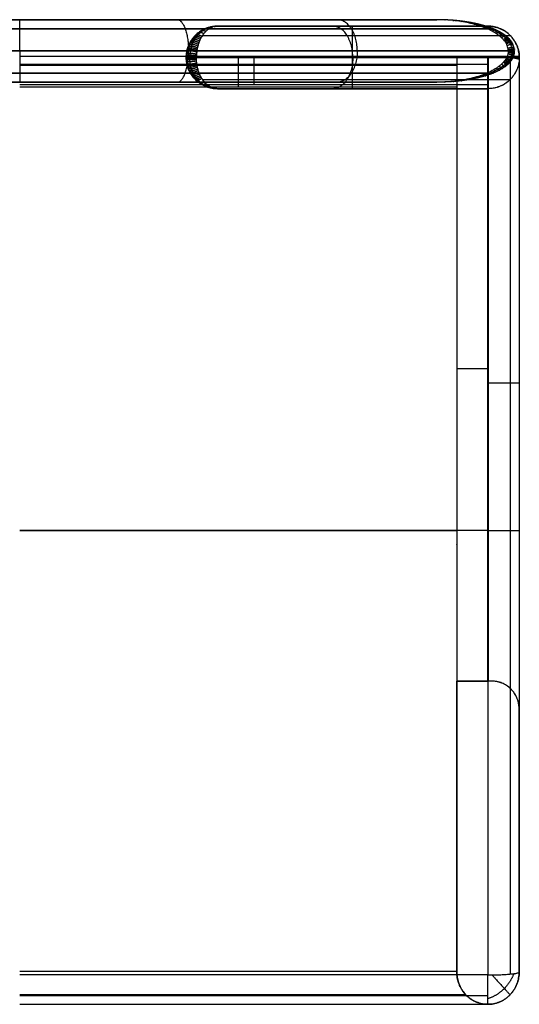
# Model space of a CAD drawing. Header units: millimetres. Extents: x 982 to 1462, y -35 to 438.
# Tile 2 of 2: x 1222 to 1462, y -35 to 438. Entities that reach past the tile are written whole.
import ezdxf

# ---------------------------------------------------------------- set-up
doc = ezdxf.new("R2010")
doc.units = ezdxf.units.MM
doc.layers.add('chaise$Calque 03', color=5, linetype='Continuous', true_color=0x0000ff)

msp = doc.modelspace()

# ---------------------------------------------------------------- linework, layer by layer
at = {"layer": 'chaise$Calque 03'}
for p, q in [((1421.99, 437.63, 761.41), (1021.11, 437.63, 761.41)), ((1145.86, 437.63, 861.41), (1297.24, 437.63, 861.41)), ((1316.55, 434.5, 20.4), (1316.55, 434.5, 848.67)), ((1446.55, 434.5, 743.08), (1446.55, 434.5, 20.4)), ((1221.79, 419.96, 439.32), (1221.79, 419.96, 434.73)), ((1221.79, 419.96, 453.07), (1221.79, 419.96, 449.48)), ((1431.5, 419.96, 434.73), (1431.5, 419.96, 449.48)), ((1431.5, 419.96, 449.48), (1431.5, 419.96, 439.32)), ((1431.5, 419.96, 439.32), (1431.5, 419.96, 434.73)), ((1446.49, 419.96, 453.07), (1446.49, 419.96, 439.32)), ((1446.49, 419.96, 453.07), (1446.49, 419.96, 439.32)), ((1446.49, 119.97, 422.92), (1446.49, 419.96, 422.92)), ((1461.49, 419.96, 437.92), (1461.49, 419.96, 437.9)), ((1421.99, 407.63, 761.41), (1021.11, 407.63, 761.41)), ((1145.86, 407.63, 861.41), (1297.24, 407.63, 861.41)), ((1431.5, 405.29, 434.41), (1221.55, 405.29, 434.41)), ((1316.55, 404.5, 20.4), (1316.55, 404.5, 848.67)), ((1431.5, 405.29, 434.41), (1431.5, -19.32, 425.06)), ((1446.55, 404.5, 743.08), (1446.55, 404.5, 20.4)), ((1446.56, 269.96, 422.92), (1431.5, 269.96, 422.92)), ((1221.55, 192.38, 429.72), (1431.5, 192.38, 429.72)), ((1461.49, 192.38, 448.87), (1461.49, 192.38, 437.94)), ((1431.5, 185.58, 429.57), (1431.5, 185.73, 422.92)), ((1431.5, 119.97, 422.92), (1446.53, 119.97, 422.92)), ((1431.5, -19.68, 226.79), (1431.5, 119.97, 229.87)), ((1448.49, 119.97, 222.13), (1431.5, 119.97, 222.13)), ((1446.49, 119.97, 20.93), (1446.49, 119.97, 422.92)), ((1448.49, 119.97, 20.93), (1448.49, 119.97, 48.93)), ((1448.49, 119.97, 48.93), (1448.49, 119.97, 423.05)), ((1461.49, 106.52, 20.93), (1461.49, 106.52, 48.93)), ((1461.49, 106.52, 48.93), (1461.49, 106.52, 437.96)), ((1221.55, -19.32, 425.06), (1431.5, -19.32, 425.06))]:
    msp.add_line(p, q, dxfattribs=at)
for points in [[(1083.48, 437.63, 811.41), (1221.55, 437.63, 811.41), (1359.61, 437.63, 811.41)], [(1221.55, 437.63, 861.41), (1221.55, 437.63, 811.41), (1221.55, 437.63, 761.41)], [(1297.24, 437.63, 861.41), (1359.61, 437.63, 811.41), (1421.99, 437.63, 761.41)], [(1446.2, 433.23, 750.8), (1221.55, 433.23, 750.8), (996.9, 433.23, 750.8)], [(1142.04, 433.23, 872.02), (1221.55, 433.23, 872.02), (1301.06, 433.23, 872.02)], [(1301.06, 433.23, 872.02), (1374.31, 433.23, 813.29), (1447.57, 433.23, 754.57)], [(1446.55, 434.5, 20.4), (1381.55, 434.5, 20.4), (1316.55, 434.5, 20.4)], [(1316.55, 434.5, 848.67), (1381.55, 434.5, 795.88), (1446.55, 434.5, 743.08)], [(1446.55, 434.5, 450.29), (1381.55, 434.5, 450.29), (1316.55, 434.5, 450.29)], [(1381.47, 404.5, 20.4), (1381.47, 419.5, 20.4), (1381.47, 434.5, 20.4)], [(1381.55, 434.5, 20.4), (1381.55, 434.5, 408.14), (1381.55, 434.5, 795.88)], [(1305.94, 430.1, 20.4), (1305.94, 430.1, 443.45), (1305.94, 430.1, 866.5)], [(1309.4, 430.1, 868.14), (1383.28, 430.1, 808.13), (1457.16, 430.1, 748.12)], [(1457.16, 430.1, 748.12), (1457.16, 430.1, 384.26), (1457.16, 430.1, 20.4)], [(1456.23, 422.63, 746.41), (1221.55, 422.63, 746.41), (986.87, 422.63, 746.41)], [(1140.46, 422.63, 876.41), (1221, 422.63, 876.41), (1301.54, 422.63, 876.41)], [(1301.54, 422.63, 876.41), (1302.09, 422.63, 876.41), (1302.64, 422.63, 876.41)], [(1302.64, 422.63, 876.41), (1303.06, 422.63, 876.07), (1303.48, 422.63, 875.73)], [(1303.48, 422.63, 875.73), (1380.83, 422.63, 813.73), (1458.17, 422.63, 751.73)], [(1431.5, 419.96, 434.73), (1326.52, 419.96, 434.73), (1221.55, 419.96, 434.73)], [(1446.49, 419.96, 453.07), (1334.02, 419.96, 453.07), (1221.55, 419.96, 453.07)], [(1431.5, 419.96, 449.48), (1326.52, 419.96, 449.48), (1221.55, 419.96, 449.48)], [(1431.5, 419.96, 439.32), (1326.52, 419.96, 439.32), (1221.55, 419.96, 439.32)], [(1446.49, 419.96, 439.32), (1334.02, 419.96, 439.32), (1221.55, 419.96, 439.32)], [(1301.55, 419.5, 20.4), (1301.55, 419.5, 447.14), (1301.55, 419.5, 873.88)], [(1461.55, 419.5, 20.4), (1381.55, 419.5, 20.4), (1301.55, 419.5, 20.4)], [(1306.44, 419.5, 876.21), (1383.99, 419.5, 813.21), (1461.55, 419.5, 750.21)], [(1431.5, 419.96, 422.92), (1431.5, 419.96, 428.83), (1431.5, 419.96, 434.73)], [(1431.5, 419.96, 422.92), (1431.5, 269.96, 422.92), (1431.5, 119.97, 422.92)], [(1446.59, 419.96, 422.92), (1439.04, 419.96, 422.92), (1431.5, 419.96, 422.92)], [(1446.49, 419.96, 439.32), (1438.99, 419.96, 439.32), (1431.5, 419.96, 439.32)], [(1446.49, 419.96, 453.07), (1446.49, 413.13, 453.72), (1446.49, 406.29, 454.34)], [(1446.49, 417.96, 446.83), (1446.49, 418.96, 446.83), (1446.49, 419.96, 446.83)], [(1446.59, 419.96, 422.92), (1446.56, 269.96, 422.92), (1446.53, 119.97, 422.92)], [(1457.12, 419.96, 427.31), (1457.12, 268.28, 427.32), (1457.11, 116.59, 427.32)], [(1461.49, 419.96, 437.9), (1461.49, 263.24, 437.93), (1461.49, 106.52, 437.96)], [(1461.55, 419.5, 750.21), (1461.55, 419.5, 385.31), (1461.55, 419.5, 20.4)], [(1446.2, 412.02, 750.8), (1221.55, 412.02, 750.8), (996.9, 412.02, 750.8)], [(1142.04, 412.02, 872.02), (1221.55, 412.02, 872.02), (1301.06, 412.02, 872.02)], [(1446.49, 416.03, 449.49), (1334.02, 416.03, 449.49), (1221.55, 416.03, 449.49)], [(1431.5, 415.68, 438.94), (1326.52, 415.68, 438.94), (1221.55, 415.68, 438.94)], [(1301.06, 412.02, 872.02), (1374.31, 412.02, 813.29), (1447.57, 412.02, 754.57)], [(1446.49, 413.13, 451.96), (1446.49, 413.13, 452.84), (1446.49, 413.13, 453.71)], [(1083.48, 407.63, 811.41), (1221.55, 407.63, 811.41), (1359.61, 407.63, 811.41)], [(1221.55, 407.63, 861.41), (1221.55, 407.63, 811.41), (1221.55, 407.63, 761.41)], [(1297.24, 407.63, 861.41), (1359.61, 407.63, 811.41), (1421.99, 407.63, 761.41)], [(1305.94, 408.89, 20.4), (1305.94, 408.89, 443.45), (1305.94, 408.89, 866.5)], [(1309.4, 408.89, 868.14), (1383.28, 408.89, 808.13), (1457.16, 408.89, 748.12)], [(1457.16, 408.89, 748.12), (1457.16, 408.89, 384.26), (1457.16, 408.89, 20.4)], [(1446.49, 406.29, 454.34), (1334.02, 406.29, 454.34), (1221.55, 406.29, 454.34)], [(1446.55, 404.5, 20.4), (1381.55, 404.5, 20.4), (1316.55, 404.5, 20.4)], [(1316.55, 404.5, 848.67), (1381.55, 404.5, 795.88), (1446.55, 404.5, 743.08)], [(1446.55, 404.5, 450.29), (1381.55, 404.5, 450.29), (1316.55, 404.5, 450.29)], [(1381.55, 404.5, 20.4), (1381.55, 404.5, 408.14), (1381.55, 404.5, 795.88)], [(1446.49, 406.29, 454.34), (1446.49, 192.6, 473.54), (1446.49, -21.1, 454.37)], [(1446.49, 192.38, 463.95), (1334.02, 192.38, 463.95), (1221.55, 192.38, 463.95)], [(1448.49, 119.97, 20.93), (1439.99, 119.97, 20.93), (1431.5, 119.97, 20.93)], [(1431.5, 119.97, 20.93), (1431.5, 50.15, 20.93), (1431.5, -19.68, 20.93)], [(1431.5, 119.97, 422.92), (1431.5, 119.97, 235.92), (1431.5, 119.97, 48.93)], [(1431.5, 119.97, 48.93), (1431.5, 119.97, 34.93), (1431.5, 119.97, 20.93)], [(1457.68, 116.03, 20.93), (1457.68, 116.03, 224.43), (1457.68, 116.03, 427.94)], [(1461.49, -19.68, 20.93), (1461.49, 43.42, 20.93), (1461.49, 106.52, 20.93)], [(1461.49, 106.52, 232.41), (1461.49, 43.42, 230.13), (1461.49, -19.68, 224.51)], [(1446.49, -21.1, 454.37), (1334.02, -21.1, 454.37), (1221.55, -21.1, 454.37)], [(1431.5, -19.68, 425.06), (1431.5, -19.68, 236.99), (1431.5, -19.68, 48.93)], [(1431.5, -19.68, 48.93), (1431.5, -19.68, 34.93), (1431.5, -19.68, 20.93)], [(1461.49, -19.68, 439.36), (1461.49, -19.68, 244.15), (1461.49, -19.68, 48.93)], [(1461.49, -19.68, 48.93), (1461.49, -19.68, 34.93), (1461.49, -19.68, 20.93)], [(1221.55, -30.52, 429.35), (1328.66, -30.52, 429.35), (1435.77, -30.52, 429.35)], [(1446.49, -31.14, 449.52), (1334.02, -31.14, 449.52), (1221.55, -31.14, 449.52)], [(1435.89, -30.65, 429.47), (1435.89, -30.65, 225.2), (1435.89, -30.65, 20.93)], [(1457.1, -30.65, 439.36), (1457.1, -30.65, 230.15), (1457.1, -30.65, 20.93)], [(1221.55, -35.19, 439.36), (1334.02, -35.19, 439.36), (1446.49, -35.19, 439.36)], [(1221.55, -35.19, 440.13), (1334.02, -35.19, 440.13), (1446.49, -35.19, 440.13)], [(1446.49, -35.19, 439.36), (1446.49, -35.19, 244.15), (1446.49, -35.19, 48.93)], [(1446.49, -35.19, 48.93), (1446.49, -35.19, 34.93), (1446.49, -35.19, 20.93)], [(1446.49, -35.19, 440.13), (1446.49, -35.19, 439.75), (1446.49, -35.19, 439.36)]]:
    msp.add_open_spline(points, degree=2, dxfattribs=at)
for points, weights in [([(1221.55, 422.63, 876.41), (1221.55, 437.63, 876.41), (1221.55, 437.63, 861.41)], [1, 0.707106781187, 1]), ([(1221.55, 422.63, 746.41), (1221.55, 437.63, 746.41), (1221.55, 437.63, 761.41)], [1, 0.707106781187, 1]), ([(1383.72, 422.63, 811.41), (1383.72, 437.63, 811.41), (1374.14, 437.63, 799.77)], [1, 0.707106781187, 1]), ([(1425.78, 437.53, 759.75), (1425.89, 437.57, 760.04), (1426, 437.53, 760.34)], [1, 0.994524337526, 1]), ([(1429.59, 437.25, 758.08), (1429.81, 437.39, 758.67), (1430.02, 437.25, 759.26)], [1, 0.977821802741, 1]), ([(1433.46, 436.76, 756.38), (1433.83, 437.07, 757.26), (1434.12, 436.76, 758.17)], [1, 0.948705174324, 1]), ([(1437.28, 436.05, 754.71), (1437.81, 436.62, 755.87), (1438.15, 436.04, 757.09)], [1, 0.906930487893, 1]), ([(1441.02, 435.1, 753.07), (1441.76, 436.04, 754.48), (1442.1, 435.09, 756.03)], [1, 0.851664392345, 1]), ([(1301.55, 419.5, 20.4), (1301.55, 434.5, 20.4), (1316.55, 434.5, 20.4)], [1, 0.707106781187, 1]), ([(1301.55, 419.5, 450.29), (1301.55, 434.5, 450.29), (1316.55, 434.5, 450.29)], [1, 0.707106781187, 1]), ([(1305.48, 429.62, 867.28), (1306.96, 431.24, 868.82), (1309.09, 429.62, 869)], [1, 0.745567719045, 1]), ([(1306.87, 430.96, 864.93), (1308.27, 432.14, 866.07), (1310.03, 430.96, 866.43)], [1, 0.812933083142, 1]), ([(1308.37, 432.07, 862.42), (1309.61, 432.88, 863.26), (1311.04, 432.07, 863.69)], [1, 0.87036434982, 1]), ([(1309.97, 432.98, 859.74), (1310.99, 433.48, 860.34), (1312.11, 432.98, 860.76)], [1, 0.918155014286, 1]), ([(1311.61, 433.66, 856.98), (1312.39, 433.94, 857.4), (1313.22, 433.66, 857.75)], [1, 0.954707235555, 1]), ([(1313.27, 434.14, 854.18), (1313.8, 434.25, 854.44), (1314.34, 434.14, 854.69)], [1, 0.980367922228, 1]), ([(1314.91, 434.41, 851.42), (1315.18, 434.44, 851.55), (1315.45, 434.41, 851.68)], [1, 0.995145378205, 1]), ([(1381.55, 419.5, 815.2), (1381.55, 434.5, 815.2), (1372.09, 434.5, 803.56)], [1, 0.707106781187, 1]), ([(1444.52, 433.92, 751.54), (1445.57, 435.33, 753.15), (1445.81, 433.91, 755.04)], [1, 0.784201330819, 1]), ([(1446.55, 434.5, 20.4), (1461.55, 434.5, 20.4), (1461.55, 419.5, 20.4)], [1, 0.707106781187, 1]), ([(1461.55, 419.5, 385.31), (1461.55, 434.5, 385.31), (1446.55, 434.5, 385.31)], [1, 0.707106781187, 1]), ([(1447.83, 432.46, 750.09), (1449.32, 434.48, 751.84), (1449.3, 432.46, 754.11)], [1, 0.702769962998, 1]), ([(1450.64, 430.84, 748.86), (1452.79, 433.53, 750.62), (1452.27, 430.83, 753.31)], [1, 0.615172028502, 1]), ([(1451.92, 429.91, 748.3), (1454.57, 432.97, 750), (1453.62, 429.91, 752.95)], [1, 0.567220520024, 1]), ([(1302.55, 424.89, 872.19), (1303.57, 427.53, 875.94), (1307.12, 424.89, 874.37)], [1, 0.538606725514, 1]), ([(1302.89, 425.71, 871.62), (1304.07, 428.29, 874.89), (1307.35, 425.71, 873.74)], [1, 0.569469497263, 1]), ([(1303.28, 426.49, 870.97), (1304.58, 428.96, 873.82), (1307.61, 426.49, 873.03)], [1, 0.601642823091, 1]), ([(1303.76, 427.34, 870.17), (1305.16, 429.62, 872.6), (1307.93, 427.34, 872.15)], [1, 0.638187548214, 1]), ([(1304.3, 428.15, 869.26), (1305.75, 430.21, 871.35), (1308.29, 428.15, 871.17)], [1, 0.67524052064, 1]), ([(1304.87, 428.91, 868.31), (1306.35, 430.75, 870.1), (1308.68, 428.91, 870.12)], [1, 0.710918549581, 1]), ([(1453.06, 428.93, 747.8), (1456.34, 432.34, 749.38), (1454.83, 428.92, 752.63)], [1, 0.518823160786, 1]), ([(1453.95, 428, 747.41), (1457.96, 431.66, 748.81), (1455.77, 428, 752.37)], [1, 0.476239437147, 1]), ([(1454.36, 427.52, 747.23), (1458.79, 431.25, 748.52), (1456.19, 427.52, 752.26)], [1, 0.45536945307, 1]), ([(1454.72, 427.03, 747.07), (1459.63, 430.79, 748.22), (1456.58, 427.03, 752.16)], [1, 0.435227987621, 1]), ([(1455.05, 426.53, 746.93), (1460.47, 430.25, 747.93), (1456.93, 426.53, 752.06)], [1, 0.416226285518, 1]), ([(1455.33, 426.04, 746.8), (1461.29, 429.64, 747.64), (1457.23, 426.04, 751.98)], [1, 0.398825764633, 1]), ([(1455.71, 425.22, 746.64), (1462.57, 428.41, 747.2), (1457.63, 425.22, 751.88)], [1, 0.373876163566, 1]), ([(1221.55, 422.63, 876.41), (1221.55, 407.63, 876.41), (1221.55, 407.63, 861.41)], [1, 0.707106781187, 1]), ([(1221.55, 422.63, 746.41), (1221.55, 407.63, 746.41), (1221.55, 407.63, 761.41)], [1, 0.707106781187, 1]), ([(1301.64, 421.15, 873.73), (1301.79, 422.51, 879.67), (1306.5, 421.15, 876.04)], [1, 0.441087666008, 1]), ([(1301.78, 422.1, 873.5), (1302.12, 424.06, 878.98), (1306.59, 422.1, 875.79)], [1, 0.457338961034, 1]), ([(1301.89, 422.7, 873.3), (1302.39, 424.95, 878.42), (1306.67, 422.7, 875.57)], [1, 0.471035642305, 1]), ([(1302.05, 423.35, 873.04), (1302.7, 425.81, 877.75), (1306.78, 423.35, 875.29)], [1, 0.48826934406, 1]), ([(1302.26, 424.07, 872.68), (1303.09, 426.66, 876.94), (1306.92, 424.07, 874.9)], [1, 0.510259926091, 1]), ([(1383.72, 422.63, 811.41), (1383.72, 407.63, 811.41), (1374.14, 407.63, 799.77)], [1, 0.707106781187, 1]), ([(1456.09, 423.99, 746.47), (1464.12, 425.97, 746.65), (1458.03, 423.99, 751.77)], [1, 0.347274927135, 1]), ([(1456.09, 421.26, 746.47), (1464.12, 419.28, 746.65), (1458.03, 421.26, 751.77)], [1, 0.347274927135, 1]), ([(1456.19, 423.31, 746.42), (1464.63, 424.35, 746.47), (1458.14, 423.31, 751.74)], [1, 0.339313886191, 1]), ([(1456.19, 421.94, 746.42), (1464.63, 420.9, 746.47), (1458.14, 421.95, 751.74)], [1, 0.339313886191, 1]), ([(1456.22, 422.95, 746.41), (1464.77, 423.46, 746.42), (1458.17, 422.95, 751.73)], [1, 0.337251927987, 1]), ([(1456.22, 422.3, 746.41), (1464.77, 421.79, 746.42), (1458.17, 422.3, 751.73)], [1, 0.337251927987, 1]), ([(1458.17, 422.63, 751.73), (1464.81, 422.63, 746.41), (1456.23, 422.63, 746.41)], [1, 0.336624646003, 1]), ([(1316.55, 404.5, 20.4), (1301.55, 404.5, 20.4), (1301.55, 419.5, 20.4)], [1, 0.707106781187, 1]), ([(1306.44, 419.5, 876.21), (1301.55, 419.5, 880.18), (1301.55, 419.5, 873.88)], [1, 0.429771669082, 1]), ([(1301.55, 419.5, 450.29), (1301.55, 404.5, 450.29), (1316.55, 404.5, 450.29)], [1, 0.707106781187, 1]), ([(1301.56, 419.94, 873.87), (1301.57, 420.33, 880.14), (1306.45, 419.94, 876.2)], [1, 0.430589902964, 1]), ([(1306.45, 419.06, 876.2), (1301.57, 418.67, 880.14), (1301.56, 419.06, 873.87)], [1, 0.430589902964, 1]), ([(1301.58, 420.45, 873.83), (1301.63, 421.27, 880.01), (1306.46, 420.45, 876.15)], [1, 0.433582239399, 1]), ([(1306.46, 418.55, 876.15), (1301.63, 417.72, 880.01), (1301.58, 418.55, 873.83)], [1, 0.433582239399, 1]), ([(1306.5, 417.85, 876.04), (1301.79, 416.48, 879.67), (1301.64, 417.85, 873.73)], [1, 0.441087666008, 1]), ([(1306.59, 416.9, 875.79), (1302.12, 414.94, 878.98), (1301.78, 416.9, 873.5)], [1, 0.457338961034, 1]), ([(1306.67, 416.3, 875.57), (1302.39, 414.05, 878.42), (1301.89, 416.3, 873.3)], [1, 0.471035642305, 1]), ([(1326.52, 419.96, 449.48), (1326.52, 419.96, 434.73), (1326.52, 405.29, 434.41)], [1, 0.714808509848, 1]), ([(1334.02, 419.96, 439.32), (1334.02, 419.96, 453.11), (1334.02, 406.29, 454.34)], [1, 0.737926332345, 1]), ([(1381.55, 419.5, 815.2), (1381.55, 404.5, 815.2), (1372.09, 404.5, 803.56)], [1, 0.707106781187, 1]), ([(1431.5, 419.96, 449.48), (1431.5, 419.96, 434.73), (1431.5, 405.29, 434.41)], [1, 0.714808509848, 1]), ([(1446.49, 419.96, 439.32), (1446.49, 419.96, 453.11), (1446.49, 406.29, 454.34)], [1, 0.737926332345, 1]), ([(1461.55, 419.5, 20.4), (1461.55, 404.5, 20.4), (1446.55, 404.5, 20.4)], [1, 0.707106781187, 1]), ([(1461.55, 419.5, 385.31), (1461.55, 404.5, 385.31), (1446.55, 404.5, 385.31)], [1, 0.707106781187, 1]), ([(1446.56, 419.96, 453.07), (1461.49, 419.95, 453), (1461.49, 418.44, 438.07)], [0.998064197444, 0.708077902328, 1]), ([(1461.49, 419.96, 437.9), (1461.49, 419.96, 422.92), (1446.59, 419.96, 422.92)], [1, 0.707106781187, 1]), ([(1453.06, 416.32, 747.8), (1456.34, 412.91, 749.38), (1454.83, 416.33, 752.63)], [1, 0.518823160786, 1]), ([(1453.95, 417.25, 747.41), (1457.96, 413.59, 748.81), (1455.77, 417.25, 752.37)], [1, 0.476239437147, 1]), ([(1454.36, 417.73, 747.23), (1458.79, 414, 748.52), (1456.19, 417.73, 752.26)], [1, 0.45536945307, 1]), ([(1454.72, 418.22, 747.07), (1459.63, 414.46, 748.22), (1456.58, 418.23, 752.16)], [1, 0.435227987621, 1]), ([(1455.05, 418.72, 746.93), (1460.47, 415, 747.93), (1456.93, 418.72, 752.06)], [1, 0.416226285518, 1]), ([(1455.33, 419.21, 746.8), (1461.29, 415.61, 747.64), (1457.23, 419.21, 751.98)], [1, 0.398825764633, 1]), ([(1455.71, 420.03, 746.64), (1462.57, 416.84, 747.2), (1457.63, 420.03, 751.88)], [1, 0.373876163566, 1]), ([(1306.78, 415.65, 875.29), (1302.7, 413.19, 877.75), (1302.05, 415.65, 873.04)], [1, 0.488269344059, 1]), ([(1306.92, 414.93, 874.9), (1303.09, 412.33, 876.94), (1302.26, 414.93, 872.68)], [1, 0.510259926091, 1]), ([(1307.12, 414.11, 874.37), (1303.57, 411.47, 875.94), (1302.55, 414.11, 872.19)], [1, 0.538606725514, 1]), ([(1307.35, 413.29, 873.74), (1304.07, 410.71, 874.89), (1302.89, 413.29, 871.62)], [1, 0.569469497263, 1]), ([(1307.61, 412.5, 873.03), (1304.58, 410.04, 873.82), (1303.28, 412.5, 870.97)], [1, 0.601642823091, 1]), ([(1307.93, 411.66, 872.15), (1305.16, 409.38, 872.6), (1303.76, 411.66, 870.17)], [1, 0.638187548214, 1]), ([(1447.83, 412.79, 750.09), (1449.32, 410.77, 751.84), (1449.3, 412.79, 754.11)], [1, 0.702769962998, 1]), ([(1450.64, 414.41, 748.86), (1452.79, 411.72, 750.62), (1452.27, 414.42, 753.31)], [1, 0.615172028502, 1]), ([(1451.92, 415.34, 748.3), (1454.57, 412.28, 750), (1453.62, 415.35, 752.95)], [1, 0.567220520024, 1]), ([(1308.29, 410.85, 871.17), (1305.75, 408.78, 871.35), (1304.3, 410.85, 869.26)], [1, 0.67524052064, 1]), ([(1308.68, 410.09, 870.12), (1306.35, 408.25, 870.1), (1304.87, 410.09, 868.31)], [1, 0.710918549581, 1]), ([(1309.09, 409.38, 869), (1306.96, 407.76, 868.82), (1305.48, 409.38, 867.28)], [1, 0.745567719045, 1]), ([(1310.03, 408.04, 866.43), (1308.27, 406.86, 866.07), (1306.87, 408.04, 864.93)], [1, 0.812933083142, 1]), ([(1311.04, 406.93, 863.69), (1309.61, 406.12, 863.26), (1308.37, 406.93, 862.42)], [1, 0.87036434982, 1]), ([(1425.78, 407.72, 759.75), (1425.89, 407.68, 760.04), (1426, 407.72, 760.34)], [1, 0.994524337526, 1]), ([(1429.59, 408, 758.08), (1429.81, 407.87, 758.67), (1430.02, 408, 759.26)], [1, 0.977821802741, 1]), ([(1433.46, 408.49, 756.38), (1433.83, 408.18, 757.26), (1434.12, 408.49, 758.17)], [1, 0.948705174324, 1]), ([(1437.28, 409.2, 754.71), (1437.81, 408.63, 755.87), (1438.15, 409.21, 757.09)], [1, 0.906930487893, 1]), ([(1441.02, 410.15, 753.07), (1441.76, 409.21, 754.48), (1442.1, 410.16, 756.03)], [1, 0.851664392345, 1]), ([(1444.52, 411.33, 751.54), (1445.57, 409.92, 753.15), (1445.81, 411.34, 755.04)], [1, 0.784201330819, 1]), ([(1312.11, 406.02, 860.76), (1310.99, 405.52, 860.34), (1309.97, 406.02, 859.74)], [1, 0.918155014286, 1]), ([(1313.22, 405.34, 857.75), (1312.39, 405.06, 857.4), (1311.61, 405.34, 856.98)], [1, 0.954707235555, 1]), ([(1314.34, 404.86, 854.69), (1313.8, 404.74, 854.44), (1313.27, 404.86, 854.18)], [1, 0.980367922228, 1]), ([(1315.45, 404.59, 851.68), (1315.18, 404.56, 851.55), (1314.91, 404.59, 851.42)], [1, 0.995145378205, 1]), ([(1446.56, 263.21, 422.92), (1461.49, 263.21, 422.92), (1461.49, 263.21, 437.93)], [1, 0.707106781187, 1]), ([(1446.49, 192.38, 463.95), (1461.49, 192.38, 463.95), (1461.49, 192.38, 448.87)], [1, 0.707106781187, 1]), ([(1448.49, 119.97, 423.05), (1447.52, 119.97, 422.92), (1446.53, 119.97, 422.92)], [0.951694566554, 0.973438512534, 1]), ([(1461.49, 106.52, 20.93), (1461.49, 119.97, 20.93), (1448.49, 119.97, 20.93)], [1, 0.707106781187, 1]), ([(1461.49, 106.52, 229.45), (1461.49, 119.97, 229.45), (1448.49, 119.97, 229.45)], [1, 0.707106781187, 1]), ([(1431.5, -19.32, 425.06), (1431.5, -19.5, 425.06), (1431.5, -19.68, 425.06)], [1, 0.995254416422, 0.990658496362]), ([(1431.5, -19.68, 20.93), (1431.5, -35.19, 20.93), (1446.49, -35.19, 20.93)], [1, 0.707106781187, 1]), ([(1446.49, -35.19, 230.53), (1431.5, -35.19, 230.53), (1431.5, -19.68, 230.53)], [1, 0.707106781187, 1]), ([(1461.49, -19.68, 439.36), (1461.49, -35.19, 439.36), (1446.49, -35.19, 439.36)], [1, 0.707106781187, 1]), ([(1446.49, -21.1, 454.37), (1461.49, -21.1, 454.37), (1461.49, -19.68, 439.36)], [1, 0.707106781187, 1]), ([(1446.49, -35.19, 20.93), (1461.49, -35.19, 20.93), (1461.49, -19.68, 20.93)], [1, 0.707106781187, 1]), ([(1446.49, -35.19, 230.15), (1461.49, -35.19, 230.15), (1461.49, -19.68, 230.15)], [1, 0.707106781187, 1]), ([(1446.49, -35.19, 439.36), (1446.49, -35.19, 453.11), (1446.49, -21.1, 454.37)], [1, 0.738894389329, 1]), ([(1448.45, -21.09, 454.25), (1457.1, -30.65, 452.24), (1457.1, -30.65, 439.36)], [0.961815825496, 0.743334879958, 0.994018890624])]:
    msp.add_rational_spline(points, weights, degree=2, dxfattribs=at)
for points, knots in [([(1297.24, 437.63, 861.41), (1297.53, 437.62, 862.22), (1298.13, 437.49, 863.88), (1299.02, 436.86, 866.36), (1299.9, 435.78, 868.79), (1300.71, 434.23, 871.05), (1301.41, 432.28, 873), (1301.97, 430.03, 874.55), (1302.36, 427.6, 875.64), (1302.59, 425.11, 876.27), (1302.64, 423.44, 876.41), (1302.64, 422.63, 876.41)], [-24.256776, -24.256776, -24.256776, -24.256776, -21.680898, -18.971954, -16.169812, -13.32267, -10.481572, -7.694276, -5.000436, -2.429317, 0, 0, 0, 0]), ([(1458.17, 422.63, 751.73), (1458.17, 422.73, 751.73), (1458.17, 422.96, 751.73), (1458.13, 423.42, 751.74), (1458, 424.2, 751.78), (1457.7, 425.12, 751.86), (1457.29, 425.95, 751.97), (1456.92, 426.54, 752.06), (1456.58, 427.04, 752.16), (1456.19, 427.53, 752.26), (1455.62, 428.18, 752.41), (1454.77, 429, 752.64), (1453.6, 429.95, 752.95), (1451.78, 431.19, 753.44), (1449.18, 432.59, 754.14), (1445.78, 433.98, 755.05), (1442.05, 435.16, 756.05), (1438.14, 436.09, 757.09), (1434.11, 436.8, 758.17), (1430.05, 437.28, 759.25), (1426.01, 437.56, 760.34), (1423.32, 437.63, 761.05), (1421.99, 437.63, 761.41)], [0, 0, 0, 0, 0.262687, 0.546269, 1.103085, 2.167094, 2.932126, 3.424776, 3.946668, 4.493353, 5.060955, 6.246157, 7.670699, 9.196795, 12.38861, 16.019066, 19.782393, 23.73807, 27.74501, 31.789199, 35.751529, 39.691254, 39.691254, 39.691254, 39.691254]), ([(1456.23, 422.63, 746.41), (1456.23, 422.73, 746.41), (1456.22, 422.96, 746.41), (1456.19, 423.42, 746.43), (1456.07, 424.2, 746.48), (1455.78, 425.13, 746.61), (1455.39, 425.95, 746.78), (1455.05, 426.55, 746.93), (1454.72, 427.04, 747.07), (1454.35, 427.53, 747.23), (1453.81, 428.18, 747.47), (1453.01, 429, 747.82), (1451.9, 429.95, 748.3), (1450.18, 431.19, 749.06), (1447.72, 432.59, 750.14), (1444.49, 433.99, 751.55), (1440.96, 435.16, 753.1), (1437.27, 436.09, 754.72), (1433.45, 436.8, 756.39), (1429.62, 437.28, 758.07), (1425.79, 437.56, 759.74), (1423.25, 437.63, 760.86), (1421.99, 437.63, 761.41)], [0, 0, 0, 0, 0.262687, 0.546269, 1.103085, 2.167094, 2.932126, 3.424776, 3.946668, 4.493353, 5.060955, 6.246157, 7.670699, 9.196795, 12.38861, 16.019066, 19.782393, 23.73807, 27.74501, 31.789199, 35.751529, 39.691254, 39.691254, 39.691254, 39.691254]), ([(1316.55, 434.5, 848.67), (1316, 434.5, 849.59), (1314.91, 434.44, 851.43), (1313.26, 434.17, 854.2), (1311.61, 433.7, 856.98), (1309.97, 433.02, 859.73), (1308.39, 432.13, 862.39), (1306.89, 431.02, 864.91), (1305.72, 429.92, 866.87), (1304.87, 428.93, 868.3), (1304.3, 428.17, 869.26), (1303.77, 427.37, 870.15), (1303.3, 426.55, 870.94), (1302.89, 425.73, 871.62), (1302.55, 424.92, 872.19), (1302.27, 424.13, 872.66), (1302.06, 423.39, 873.03), (1301.9, 422.73, 873.3), (1301.75, 422, 873.54), (1301.64, 421.25, 873.72), (1301.58, 420.52, 873.83), (1301.55, 419.96, 873.87), (1301.55, 419.65, 873.88), (1301.55, 419.5, 873.88)], [0, 0, 0, 0, 3.044394, 6.106526, 9.233921, 12.334319, 15.39621, 18.316748, 21.130647, 22.404931, 23.626639, 24.818974, 25.938461, 26.894632, 27.804453, 28.656642, 29.353359, 29.94743, 30.480014, 31.280581, 31.849184, 32.261361, 32.614258, 32.614258, 32.614258, 32.614258]), ([(1316.55, 434.5, 848.67), (1316.18, 434.5, 849.68), (1315.44, 434.44, 851.68), (1314.33, 434.17, 854.71), (1313.22, 433.7, 857.74), (1312.12, 433.02, 860.75), (1311.05, 432.13, 863.65), (1310.04, 431.02, 866.41), (1309.25, 429.92, 868.55), (1308.68, 428.93, 870.11), (1308.29, 428.17, 871.16), (1307.93, 427.37, 872.14), (1307.62, 426.55, 873), (1307.35, 425.73, 873.74), (1307.12, 424.92, 874.36), (1306.93, 424.13, 874.88), (1306.78, 423.39, 875.28), (1306.67, 422.73, 875.57), (1306.58, 422, 875.84), (1306.5, 421.25, 876.03), (1306.46, 420.52, 876.15), (1306.44, 419.96, 876.2), (1306.44, 419.65, 876.21), (1306.44, 419.5, 876.21)], [0, 0, 0, 0, 3.044394, 6.106526, 9.233921, 12.334319, 15.39621, 18.316748, 21.130647, 22.404931, 23.626639, 24.818974, 25.938461, 26.894632, 27.804453, 28.656642, 29.353359, 29.94743, 30.480014, 31.280581, 31.849184, 32.261361, 32.614258, 32.614258, 32.614258, 32.614258]), ([(1461.55, 419.5, 750.21), (1461.55, 420.31, 750.21), (1461.41, 421.98, 750.15), (1460.78, 424.47, 749.85), (1459.68, 426.91, 749.33), (1458.13, 429.17, 748.59), (1456.18, 431.11, 747.66), (1453.93, 432.65, 746.59), (1451.5, 433.74, 745.43), (1449.02, 434.36, 744.25), (1447.36, 434.5, 743.46), (1446.55, 434.5, 743.08)], [0, 0, 0, 0, 2.430116, 5.008921, 7.72491, 10.555069, 13.462538, 16.39781, 19.30407, 22.125086, 24.812808, 24.812808, 24.812808, 24.812808]), ([(1297.24, 407.63, 861.41), (1297.53, 407.63, 862.22), (1298.13, 407.76, 863.88), (1299.02, 408.39, 866.36), (1299.9, 409.48, 868.79), (1300.71, 411.02, 871.05), (1301.41, 412.97, 873), (1301.97, 415.22, 874.55), (1302.36, 417.66, 875.64), (1302.59, 420.15, 876.27), (1302.64, 421.82, 876.41), (1302.64, 422.63, 876.41)], [-24.256776, -24.256776, -24.256776, -24.256776, -21.680898, -18.971954, -16.169812, -13.32267, -10.481572, -7.694276, -5.000436, -2.429317, 0, 0, 0, 0]), ([(1458.17, 422.63, 751.73), (1458.17, 422.52, 751.73), (1458.17, 422.29, 751.73), (1458.13, 421.83, 751.74), (1458, 421.05, 751.78), (1457.7, 420.13, 751.86), (1457.29, 419.3, 751.97), (1456.92, 418.71, 752.06), (1456.58, 418.21, 752.16), (1456.19, 417.72, 752.26), (1455.62, 417.07, 752.41), (1454.77, 416.25, 752.64), (1453.6, 415.3, 752.95), (1451.78, 414.06, 753.44), (1449.18, 412.66, 754.14), (1445.78, 411.27, 755.05), (1442.05, 410.09, 756.05), (1438.14, 409.16, 757.09), (1434.11, 408.46, 758.17), (1430.05, 407.97, 759.25), (1426.01, 407.69, 760.34), (1423.32, 407.63, 761.05), (1421.99, 407.63, 761.41)], [0, 0, 0, 0, 0.262687, 0.546269, 1.103085, 2.167094, 2.932126, 3.424776, 3.946668, 4.493353, 5.060955, 6.246157, 7.670699, 9.196795, 12.38861, 16.019066, 19.782393, 23.73807, 27.74501, 31.789199, 35.751529, 39.691254, 39.691254, 39.691254, 39.691254]), ([(1456.23, 422.63, 746.41), (1456.23, 422.52, 746.41), (1456.22, 422.29, 746.41), (1456.19, 421.83, 746.43), (1456.07, 421.05, 746.48), (1455.78, 420.12, 746.61), (1455.39, 419.3, 746.78), (1455.05, 418.7, 746.93), (1454.72, 418.21, 747.07), (1454.35, 417.72, 747.23), (1453.81, 417.07, 747.47), (1453.01, 416.25, 747.82), (1451.9, 415.3, 748.3), (1450.18, 414.06, 749.06), (1447.72, 412.66, 750.14), (1444.49, 411.26, 751.55), (1440.96, 410.09, 753.1), (1437.27, 409.16, 754.72), (1433.45, 408.45, 756.39), (1429.62, 407.97, 758.07), (1425.79, 407.69, 759.74), (1423.25, 407.63, 760.86), (1421.99, 407.63, 761.41)], [0, 0, 0, 0, 0.262687, 0.546269, 1.103085, 2.167094, 2.932126, 3.424776, 3.946668, 4.493353, 5.060955, 6.246157, 7.670699, 9.196795, 12.38861, 16.019066, 19.782393, 23.73807, 27.74501, 31.789199, 35.751529, 39.691254, 39.691254, 39.691254, 39.691254]), ([(1457.1, 419.96, 448.63), (1457.1, 419.81, 448.65), (1457.1, 419.66, 448.66), (1457.1, 419.51, 448.67), (1457.1, 344.05, 455.89), (1457.1, 197.09, 462.95), (1457.1, 50.13, 456.33), (1457.1, -20.68, 449.98)], [-0.43035, -0.43035, -0.43035, -0.43035, 0, 0, 0, 218.883121, 424.173827, 424.173827, 424.173827, 424.173827]), ([(1316.55, 404.5, 848.67), (1316, 404.5, 849.59), (1314.91, 404.56, 851.43), (1313.26, 404.83, 854.2), (1311.61, 405.3, 856.98), (1309.97, 405.98, 859.73), (1308.39, 406.87, 862.39), (1306.89, 407.97, 864.91), (1305.72, 409.08, 866.87), (1304.87, 410.07, 868.3), (1304.3, 410.83, 869.26), (1303.77, 411.63, 870.15), (1303.3, 412.45, 870.94), (1302.89, 413.27, 871.62), (1302.55, 414.08, 872.19), (1302.27, 414.87, 872.66), (1302.06, 415.61, 873.03), (1301.9, 416.27, 873.3), (1301.75, 417, 873.54), (1301.64, 417.75, 873.72), (1301.58, 418.48, 873.83), (1301.55, 419.03, 873.87), (1301.55, 419.35, 873.88), (1301.55, 419.5, 873.88)], [0, 0, 0, 0, 3.044394, 6.106526, 9.233921, 12.334319, 15.39621, 18.316748, 21.130647, 22.404931, 23.626639, 24.818974, 25.938461, 26.894632, 27.804453, 28.656642, 29.353359, 29.94743, 30.480014, 31.280581, 31.849184, 32.261361, 32.614258, 32.614258, 32.614258, 32.614258]), ([(1316.55, 404.5, 848.67), (1316.18, 404.5, 849.68), (1315.44, 404.56, 851.68), (1314.33, 404.83, 854.71), (1313.22, 405.3, 857.74), (1312.12, 405.98, 860.75), (1311.05, 406.87, 863.65), (1310.04, 407.97, 866.41), (1309.25, 409.08, 868.55), (1308.68, 410.07, 870.11), (1308.29, 410.83, 871.16), (1307.93, 411.63, 872.14), (1307.62, 412.45, 873), (1307.35, 413.27, 873.74), (1307.12, 414.08, 874.36), (1306.93, 414.87, 874.88), (1306.78, 415.61, 875.28), (1306.67, 416.27, 875.57), (1306.58, 417, 875.84), (1306.5, 417.75, 876.03), (1306.46, 418.48, 876.15), (1306.44, 419.03, 876.2), (1306.44, 419.35, 876.21), (1306.44, 419.5, 876.21)], [0, 0, 0, 0, 3.044394, 6.106526, 9.233921, 12.334319, 15.39621, 18.316748, 21.130647, 22.404931, 23.626639, 24.818974, 25.938461, 26.894632, 27.804453, 28.656642, 29.353359, 29.94743, 30.480014, 31.280581, 31.849184, 32.261361, 32.614258, 32.614258, 32.614258, 32.614258]), ([(1446.49, 419.96, 453.07), (1446.92, 419.96, 453.07), (1447.77, 419.96, 453.03), (1449.07, 419.96, 452.86), (1450.39, 419.96, 452.57), (1451.7, 419.96, 452.15), (1453, 419.96, 451.59), (1454.26, 419.96, 450.91), (1455.46, 419.96, 450.09), (1456.58, 419.96, 449.16), (1457.62, 419.96, 448.11), (1458.54, 419.96, 446.98), (1459.35, 419.96, 445.76), (1460.03, 419.96, 444.49), (1460.58, 419.96, 443.18), (1461, 419.96, 441.86), (1461.28, 419.96, 440.53), (1461.45, 419.96, 439.22), (1461.49, 419.96, 438.35), (1461.49, 419.96, 437.92)], [0, 0, 0, 0, 1.268587, 2.577689, 3.924164, 5.304093, 6.712801, 8.144909, 9.594429, 11.054889, 12.519499, 13.981333, 15.433524, 16.869457, 18.282944, 19.66837, 21.020811, 22.336104, 23.610876, 23.610876, 23.610876, 23.610876]), ([(1461.55, 419.5, 750.21), (1461.55, 418.69, 750.21), (1461.41, 417.01, 750.15), (1460.78, 414.52, 749.85), (1459.68, 412.08, 749.33), (1458.13, 409.83, 748.59), (1456.18, 407.89, 747.66), (1453.93, 406.34, 746.59), (1451.5, 405.26, 745.43), (1449.02, 404.63, 744.25), (1447.36, 404.5, 743.46), (1446.55, 404.5, 743.08)], [0, 0, 0, 0, 2.430116, 5.008921, 7.72491, 10.555069, 13.462538, 16.39781, 19.30407, 22.125086, 24.812808, 24.812808, 24.812808, 24.812808]), ([(1461.49, 419.96, 437.92), (1461.49, 419.45, 437.97), (1461.49, 418.94, 438.02), (1461.49, 418.44, 438.07), (1461.49, 343.33, 445.25), (1461.49, 197.07, 452.27), (1461.49, 50.81, 445.69), (1461.49, -19.68, 439.36)], [-1.476257, -1.476257, -1.476257, -1.476257, 0, 0, 0, 218.883121, 424.173827, 424.173827, 424.173827, 424.173827]), ([(1461.49, 106.52, 437.96), (1461.49, 107.25, 437.2), (1461.37, 108.73, 435.66), (1460.84, 110.94, 433.35), (1459.9, 113.11, 431.07), (1458.58, 115.12, 428.93), (1456.91, 116.87, 427.03), (1454.97, 118.27, 425.46), (1452.85, 119.27, 424.26), (1450.68, 119.84, 423.45), (1449.2, 119.97, 423.14), (1448.49, 119.97, 423.05)], [0, 0, 0, 0, 3.082288, 6.29112, 9.539643, 12.731344, 15.776754, 18.610663, 21.203116, 23.559185, 25.707643, 25.707643, 25.707643, 25.707643]), ([(1431.5, -19.68, 425.06), (1431.5, -20.52, 425.06), (1431.64, -22.27, 425.2), (1432.28, -24.87, 425.84), (1433.39, -27.4, 426.96), (1434.96, -29.73, 428.53), (1436.91, -31.72, 430.5), (1439.15, -33.3, 432.75), (1441.57, -34.41, 435.18), (1444.03, -35.05, 437.66), (1445.68, -35.19, 439.32), (1446.49, -35.19, 440.13)], [-28.615154, -28.615154, -28.615154, -28.615154, -26.178897, -23.54168, -20.660925, -17.520387, -14.145496, -10.604591, -6.996168, -3.428526, 0, 0, 0, 0])]:
    msp.add_open_spline(points, degree=3, knots=knots, dxfattribs=at)
for points, weights, degree, knots in [([(1459.12, 422.63, 748.4), (1459.12, 422.78, 748.4), (1459.11, 423.09, 748.4), (1459.05, 423.73, 748.42), (1458.84, 424.79, 748.5), (1458.37, 425.98, 748.66), (1457.79, 426.97, 748.87), (1457.3, 427.64, 749.04), (1456.86, 428.18, 749.19), (1456.37, 428.7, 749.36), (1455.68, 429.36, 749.6), (1454.71, 430.16, 749.95), (1453.41, 431.05, 750.4), (1451.47, 432.17, 751.08), (1448.8, 433.39, 752.02), (1445.35, 434.58, 753.23), (1441.63, 435.57, 754.53), (1437.78, 436.35, 755.88), (1433.82, 436.94, 757.27), (1429.85, 437.34, 758.65), (1425.9, 437.57, 760.04), (1423.29, 437.63, 760.95), (1421.99, 437.63, 761.41)], [0.668312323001, 0.668311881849, 0.668531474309, 0.669873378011, 0.674497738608, 0.684922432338, 0.697727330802, 0.708243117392, 0.717748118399, 0.727817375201, 0.741935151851, 0.761033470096, 0.784484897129, 0.816645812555, 0.85463433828, 0.893918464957, 0.927603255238, 0.954735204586, 0.975482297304, 0.989823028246, 0.998177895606, 0.999999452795, 1], 3, [0, 0, 0, 0, 0.262687, 0.546269, 1.103085, 2.167094, 2.932126, 3.424776, 3.946668, 4.493353, 5.060955, 6.246157, 7.670699, 9.196795, 12.38861, 16.019066, 19.782393, 23.73807, 27.74501, 31.789199, 35.751529, 39.691254, 39.691254, 39.691254, 39.691254]), ([(1316.55, 434.5, 848.67), (1316.09, 434.5, 849.63), (1315.18, 434.45, 851.56), (1313.79, 434.22, 854.47), (1312.4, 433.82, 857.39), (1311.01, 433.25, 860.3), (1309.66, 432.49, 863.14), (1308.37, 431.53, 865.86), (1307.35, 430.57, 867.99), (1306.6, 429.69, 869.58), (1306.08, 429, 870.67), (1305.58, 428.25, 871.71), (1305.14, 427.47, 872.65), (1304.74, 426.67, 873.48), (1304.39, 425.84, 874.21), (1304.1, 425.01, 874.83), (1303.86, 424.2, 875.33), (1303.68, 423.45, 875.71), (1303.51, 422.6, 876.06), (1303.38, 421.69, 876.34), (1303.3, 420.78, 876.51), (1303.27, 420.09, 876.58), (1303.26, 419.68, 876.59), (1303.26, 419.5, 876.59)], [1, 0.999999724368, 0.998382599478, 0.990981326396, 0.978324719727, 0.960141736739, 0.936605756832, 0.907877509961, 0.879980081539, 0.855916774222, 0.837959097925, 0.819635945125, 0.801815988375, 0.785022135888, 0.769584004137, 0.755863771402, 0.744516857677, 0.735644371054, 0.727328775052, 0.720771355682, 0.716807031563, 0.715183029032, 0.714885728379, 0.714885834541], 3, [0, 0, 0, 0, 3.044394, 6.106526, 9.233921, 12.334319, 15.39621, 18.316748, 21.130647, 22.404931, 23.626639, 24.818974, 25.938461, 26.894632, 27.804453, 28.656642, 29.353359, 29.94743, 30.480014, 31.280581, 31.849184, 32.261361, 32.614258, 32.614258, 32.614258, 32.614258]), ([(1459.12, 422.63, 748.4), (1459.12, 422.47, 748.4), (1459.11, 422.16, 748.4), (1459.05, 421.52, 748.42), (1458.84, 420.46, 748.5), (1458.37, 419.27, 748.66), (1457.79, 418.28, 748.87), (1457.3, 417.61, 749.04), (1456.86, 417.07, 749.19), (1456.37, 416.55, 749.36), (1455.68, 415.89, 749.6), (1454.71, 415.09, 749.95), (1453.41, 414.2, 750.4), (1451.47, 413.08, 751.08), (1448.8, 411.86, 752.02), (1445.35, 410.67, 753.23), (1441.63, 409.68, 754.53), (1437.78, 408.9, 755.88), (1433.82, 408.31, 757.27), (1429.85, 407.91, 758.65), (1425.9, 407.68, 760.04), (1423.29, 407.63, 760.95), (1421.99, 407.63, 761.41)], [0.668312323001, 0.668311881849, 0.668531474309, 0.669873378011, 0.674497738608, 0.684922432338, 0.697727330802, 0.708243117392, 0.717748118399, 0.727817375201, 0.741935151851, 0.761033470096, 0.784484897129, 0.816645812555, 0.85463433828, 0.893918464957, 0.927603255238, 0.954735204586, 0.975482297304, 0.989823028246, 0.998177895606, 0.999999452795, 1], 3, [0, 0, 0, 0, 0.262687, 0.546269, 1.103085, 2.167094, 2.932126, 3.424776, 3.946668, 4.493353, 5.060955, 6.246157, 7.670699, 9.196795, 12.38861, 16.019066, 19.782393, 23.73807, 27.74501, 31.789199, 35.751529, 39.691254, 39.691254, 39.691254, 39.691254]), ([(1316.55, 404.5, 848.67), (1316.09, 404.5, 849.63), (1315.18, 404.55, 851.56), (1313.79, 404.78, 854.47), (1312.4, 405.17, 857.39), (1311.01, 405.75, 860.3), (1309.66, 406.51, 863.14), (1308.37, 407.46, 865.86), (1307.35, 408.43, 867.99), (1306.6, 409.31, 869.58), (1306.08, 410, 870.67), (1305.58, 410.75, 871.71), (1305.14, 411.53, 872.65), (1304.74, 412.33, 873.48), (1304.39, 413.15, 874.21), (1304.1, 413.99, 874.83), (1303.86, 414.79, 875.33), (1303.68, 415.54, 875.71), (1303.51, 416.4, 876.06), (1303.38, 417.31, 876.34), (1303.3, 418.21, 876.51), (1303.27, 418.91, 876.58), (1303.26, 419.31, 876.59), (1303.26, 419.5, 876.59)], [1, 0.999999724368, 0.998382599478, 0.990981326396, 0.978324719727, 0.960141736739, 0.936605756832, 0.907877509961, 0.879980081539, 0.855916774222, 0.837959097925, 0.819635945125, 0.801815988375, 0.785022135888, 0.769584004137, 0.755863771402, 0.744516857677, 0.735644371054, 0.727328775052, 0.720771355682, 0.716807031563, 0.715183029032, 0.714885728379, 0.714885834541], 3, [0, 0, 0, 0, 3.044394, 6.106526, 9.233921, 12.334319, 15.39621, 18.316748, 21.130647, 22.404931, 23.626639, 24.818974, 25.938461, 26.894632, 27.804453, 28.656642, 29.353359, 29.94743, 30.480014, 31.280581, 31.849184, 32.261361, 32.614258, 32.614258, 32.614258, 32.614258]), ([(1458.87, -20.48, 447.84), (1457.47, -24.41, 449.55), (1454.34, -27.6, 449.65), (1450.83, -31.16, 449.76), (1446.49, -32.49, 447.86)], [0.831971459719, 0.81181792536, 0.860073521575, 0.806475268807, 0.83727264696], 2, [14.548184, 14.548184, 14.548184, 23.065793, 23.065793, 32.526436, 32.526436, 32.526436])]:
    msp.add_rational_spline(points, weights, degree=degree, knots=knots, dxfattribs=at)

doc.saveas('drawing.dxf')
